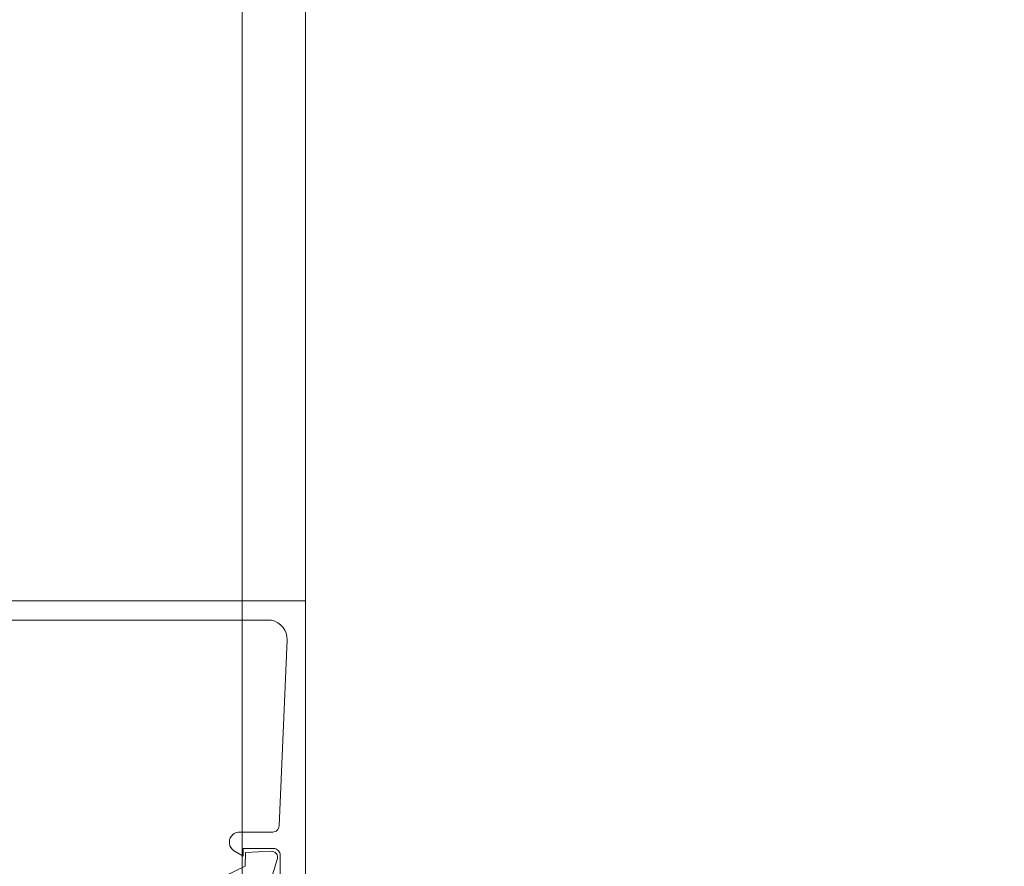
# Model space of a CAD drawing. Header units: metres. Extents: x 69 to 122.5, y -21.4 to -4.6.
# Tile 114 of 250: x 77.4125 to 77.49, y -15.0998 to -15.0331. Entities that reach past the tile are written whole.
import ezdxf

# ---------------------------------------------------------------- set-up
doc = ezdxf.new("R2010")
doc.units = ezdxf.units.M
doc.header["$LTSCALE"] = 0.02
doc.layers.add('032_Metallarbeiten-Fenster', color=7, linetype='Continuous', lineweight=5)
doc.layers.add('Keine', color=7, linetype='Continuous', lineweight=9)

msp = doc.modelspace()

# ---------------------------------------------------------------- linework, layer by layer
at = {"layer": '032_Metallarbeiten-Fenster', "lineweight": 13}
msp.add_line((77.435, -12.357917), (77.435, -15.078913), dxfattribs=at)
for points in [[(77.3955, -15.078913), (77.435, -15.078913), (77.435, -15.105413)], [(77.433, -15.100913), (77.433, -15.098913), (77.433, -15.098913), (77.432992, -15.098827), (77.43297, -15.098742), (77.432933, -15.098663), (77.432883, -15.098592), (77.432821, -15.09853), (77.43275, -15.09848), (77.432671, -15.098444), (77.432587, -15.098421), (77.4325, -15.098413), (77.4301, -15.098413), (77.4301, -15.099013), (77.429469, -15.098645), (77.429469, -15.098645), (77.429333, -15.098564), (77.429215, -15.098458), (77.42912, -15.098331), (77.429052, -15.098188), (77.429012, -15.098035), (77.429004, -15.097877), (77.429026, -15.09772), (77.429079, -15.097571), (77.42916, -15.097435), (77.429265, -15.097317), (77.429392, -15.097221), (77.429534, -15.097153), (77.429688, -15.097113), (77.43242, -15.097113), (77.43242, -15.097113), (77.432515, -15.097104), (77.432606, -15.097077), (77.432691, -15.097034), (77.432766, -15.096974), (77.432828, -15.096902), (77.432876, -15.096819), (77.432906, -15.096729), (77.432919, -15.096635), (77.433547, -15.081978), (77.433547, -15.081978), (77.433535, -15.081709), (77.433474, -15.081448), (77.433368, -15.081201), (77.43322, -15.080977), (77.433034, -15.080783), (77.432817, -15.080625), (77.432575, -15.080509), (77.432316, -15.080437), (77.432048, -15.080413), (77.397, -15.080413)], [(77.432064, -15.101615), (77.432777, -15.099284), (77.432777, -15.099284), (77.432797, -15.099194), (77.432801, -15.099102), (77.432787, -15.09901), (77.432758, -15.098923), (77.432712, -15.098843), (77.432653, -15.098772), (77.432582, -15.098713), (77.432501, -15.098668), (77.432413, -15.098639), (77.432322, -15.098626), (77.430273, -15.098734), (77.430235, -15.099812), (77.420597, -15.104486)]]:
    msp.add_lwpolyline(points, dxfattribs=at)
at = {"layer": 'Keine', "color": 8, "linetype": 'Continuous', "lineweight": 13, "true_color": 0x808080}
msp.add_lwpolyline([(77.43, -12.271406), (77.645, -12.271406), (77.645, -15.210915), (77.43, -15.210915)], close=True, dxfattribs=at)

doc.saveas('drawing.dxf')
